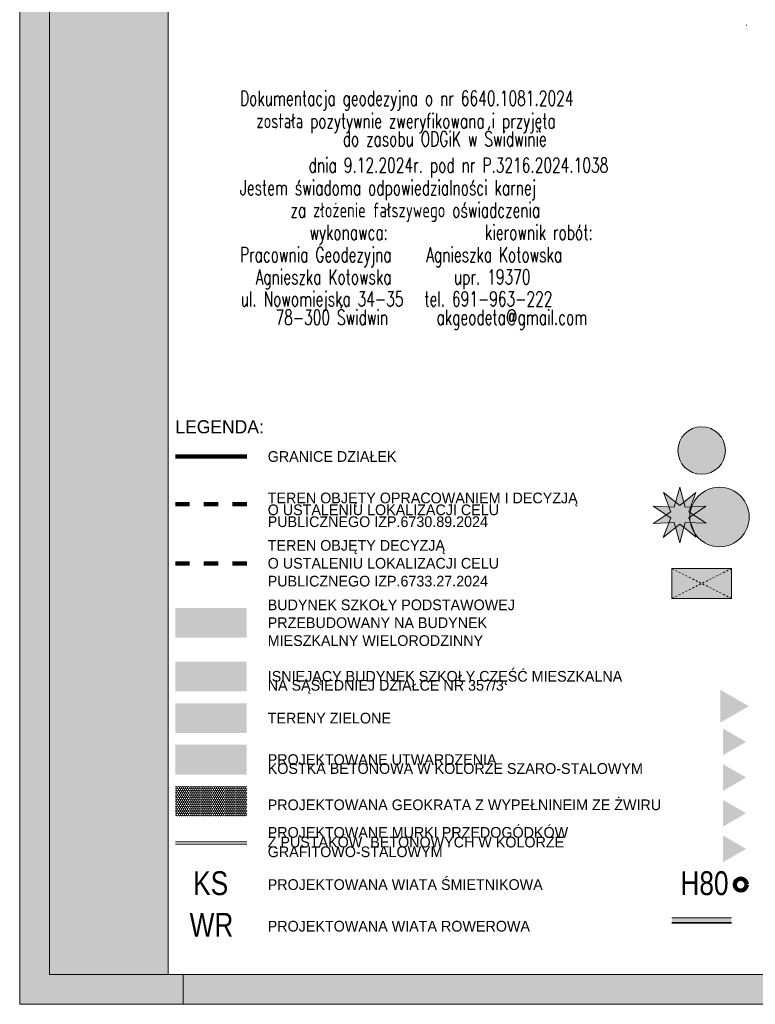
# Model space of a CAD drawing. Extents: x -280518 to 406552, y -27905 to 3675735.
# Tile 2 of 68: x -280518 to -218631, y 42138 to 124940. Entities that reach past the tile are written whole.
import ezdxf

# ---------------------------------------------------------------- set-up
doc = ezdxf.new("R2010")
doc.units = 0
doc.header["$MEASUREMENT"] = 0
doc.linetypes.add('Long Dashed', pattern=[2400, 1200, -1200])
doc.linetypes.add('Przerywana', pattern=[320, 160, -160])
for name, color, linetype, lineweight in [('0_Nr_Pióra__7', 7, 'Continuous', 13), ('Arch drogi_Nr_Pióra__21', 7, 'Continuous', 9), ('ARCH MAPA RUSINOWO_Nr_Pióra__60', 230, 'Continuous', 211), ('Arch opisy_Nr_Pióra__1', 7, 'Continuous', 25), ('Arch opisy_Nr_Pióra__80', 3, 'Continuous', 211), ('Arch schody_Nr_Pióra__21', 7, 'Continuous', 9), ('ARCH TABELA_Nr_Pióra__21', 7, 'Continuous', 9), ('Arch wykończenie_Nr_Pióra__46', 5, 'Continuous', 13), ('arch wypelnienia_Nr_Pióra__101', 8, 'Continuous', 13), ('arch wypelnienia_Nr_Pióra__19', 255, 'Continuous', 13), ('arch wypelnienia_Nr_Pióra__20', 1, 'Continuous', 100), ('arch wypelnienia_Nr_Pióra__21', 7, 'Continuous', 9), ('arch wypelnienia_Nr_Pióra__55', 214, 'Continuous', 25), ('arch wypelnienia_Nr_Pióra__80', 3, 'Continuous', 211), ('uwierzytelnienie_Nr_Pióra__1', 7, 'Continuous', 25)]:
    doc.layers.add(name, color=color, linetype=linetype, lineweight=lineweight)
for name, color, linetype, lineweight, true_color in [('ARCH MAPA RUSINOWO_Nr_Pióra__58', 7, 'Continuous', 100, 0xdf0000), ('Arch opisy_Nr_Pióra__38', 7, 'Continuous', 211, 0xe3b979), ('arch wypelnienia_Nr_Pióra__102', 7, 'Continuous', 9, 0xcccccc), ('arch wypelnienia_Nr_Pióra__17', 7, 'Continuous', 15, 0xdcd705), ('arch wypelnienia_Nr_Pióra__22', 7, 'Continuous', 9, 0x7f7f7f), ('arch wypelnienia_Nr_Pióra__4', 7, 'Continuous', 9, 0x029e21), ('arch wypelnienia_Nr_Pióra__43', 7, 'Continuous', 18, 0xff6600), ('arch wypelnienia_Nr_Pióra__54', 7, 'Continuous', 25, 0xbd8b17), ('arch wypelnienia_Nr_Pióra__64', 7, 'Continuous', 15, 0x1f5f1f), ('arch wypelnienia_Nr_Pióra__68', 7, 'Continuous', 40, 0xf71402), ('arch wypelnienia_Nr_Pióra__76', 7, 'Continuous', 20, 0x00d59f), ('Arch zieleń_Nr_Pióra__4', 7, 'Continuous', 9, 0x029e21)]:
    doc.layers.add(name, color=color, linetype=linetype, lineweight=lineweight, true_color=true_color)
doc.styles.add('GENERATED_STYLE_3', font='txt')
doc.styles.add('GENERATED_STYLE_5', font='arial.ttf')
doc.styles.add('GENERATED_STYLE_9', font='Simplex.shx', dxfattribs={"bigfont": 'BIGFONT.SHX'})

msp = doc.modelspace()

# ---------------------------------------------------------------- hatches: boundary and pattern name
at = {"layer": 'arch wypelnienia_Nr_Pióra__101', "linetype": 'Continuous'}
msp.add_hatch(color=256, dxfattribs=at).paths.add_polyline_path([(-220641, 78776), (-225641, 78776), (-225641, 76276), (-220641, 76276)], flags=0)
at = {"layer": 'arch wypelnienia_Nr_Pióra__102', "linetype": 'Continuous', "lineweight": 0, "true_color": 0x666666}
msp.add_hatch(color=251, dxfattribs=at).paths.add_polyline_path([(-267418, 63959), (-261418, 63959), (-261418, 61459), (-267418, 61459)], flags=0)
at = {"layer": 'arch wypelnienia_Nr_Pióra__17', "linetype": 'Continuous', "lineweight": 0, "true_color": 0x6e6b02}
msp.add_hatch(color=46, dxfattribs=at).paths.add_polyline_path([(-225641, 49009), (-220641, 49009), (-220641, 49409), (-225641, 49409)], flags=0)
at = {"layer": 'arch wypelnienia_Nr_Pióra__19', "linetype": 'Continuous'}
h = msp.add_hatch(color=256, dxfattribs=at)
h.paths.add_polyline_path([(-280518, 189388), (-71768, 189388), (-71768, 42138), (-280518, 42138)], flags=0)
h.paths.add_polyline_path([(-268018, 44638), (-268018, 186888), (-74268, 186888), (-74268, 73694), (-161338, 73694), (-161768, 73694), (-161768, 44638)], flags=0)
at = {"layer": 'arch wypelnienia_Nr_Pióra__20', "linetype": 'Continuous', "lineweight": 0, "true_color": 0x3f0000}
msp.add_hatch(color=18, dxfattribs=at).paths.add_polyline_path([(-267418, 75459), (-261418, 75459), (-261418, 72959), (-267418, 72959)], flags=0)
at = {"layer": 'arch wypelnienia_Nr_Pióra__22', "linetype": 'Continuous'}
h = msp.add_hatch(dxfattribs=at)
h.set_pattern_fill('Hexagonal', color=256, style=0, pattern_type=2)
h.set_pattern_definition([(90, (0, 0), (-173.20508, 0), [100, -200]), (90, (-86.6, 150), (-173.20508, 0), [100, -200]), (150, (-4e-14, 100), (86.60254, 150), [100, -200]), (150, (-173.2, 100), (86.60254, 150), [100, -200]), (-150, (0, 0), (-86.60254, 150), [100, -200]), (-150, (-173.2, -7e-14), (-86.60254, 150), [100, -200])])
h.paths.add_polyline_path([(-267418, 60459), (-261418, 60459), (-261418, 57959), (-267418, 57959)], flags=0)
at = {"layer": 'arch wypelnienia_Nr_Pióra__4', "linetype": 'Continuous', "lineweight": 0, "true_color": 0x002708}
for points in [[(-226371, 81405), (-225908, 82638), (-227215, 82582), (-226121, 83304), (-227212, 84031), (-225905, 83969), (-226353, 85176), (-225338, 84372), (-224986, 85618), (-224642, 84377), (-223636, 85179), (-224083, 83964), (-222790, 84019), (-223860, 83305), (-222766, 82588), (-224076, 82640), (-223615, 81413), (-224640, 82226), (-224988, 80957), (-225341, 82226)], [(-219142, 83118, 1), (-224142, 83118, 1)]]:
    msp.add_hatch(color=98, dxfattribs=at).paths.add_polyline_path(points, flags=0)
at = {"layer": 'arch wypelnienia_Nr_Pióra__4', "linetype": 'Continuous', "lineweight": 0, "true_color": 0x014f10}
msp.add_hatch(color=108, dxfattribs=at).paths.add_polyline_path([(-267418, 67459), (-261418, 67459), (-261418, 64959), (-267418, 64959)], flags=0)
at = {"layer": 'arch wypelnienia_Nr_Pióra__43', "linetype": 'Continuous'}
msp.add_hatch(color=256, dxfattribs=at).paths.add_polyline_path([(-219406, 55209), (-221354, 56334), (-221354, 54084)], flags=0)
at = {"layer": 'arch wypelnienia_Nr_Pióra__54', "linetype": 'Continuous'}
msp.add_hatch(color=256, dxfattribs=at).paths.add_polyline_path([(-219406, 61209), (-221354, 62334), (-221354, 60084)], flags=0)
at = {"layer": 'arch wypelnienia_Nr_Pióra__55', "linetype": 'Continuous'}
msp.add_hatch(color=256, dxfattribs=at).paths.add_polyline_path([(-219406, 64209), (-221354, 65334), (-221354, 63084)], flags=0)
at = {"layer": 'arch wypelnienia_Nr_Pióra__64', "linetype": 'Continuous', "lineweight": 0, "true_color": 0x174717}
msp.add_hatch(color=99, dxfattribs=at).paths.add_polyline_path([(-221141, 88709, 1), (-225141, 88709, 1)], flags=0)
at = {"layer": 'arch wypelnienia_Nr_Pióra__68', "linetype": 'Continuous'}
msp.add_hatch(color=256, dxfattribs=at).paths.add_polyline_path([(-219181, 67209), (-221579, 68594), (-221579, 65825)], flags=0)
at = {"layer": 'arch wypelnienia_Nr_Pióra__76', "linetype": 'Continuous', "lineweight": 0, "true_color": 0x006a4f}
msp.add_hatch(color=116, dxfattribs=at).paths.add_polyline_path([(-267418, 70959), (-261418, 70959), (-261418, 68459), (-267418, 68459)], flags=0)
at = {"layer": 'arch wypelnienia_Nr_Pióra__80', "linetype": 'Continuous'}
msp.add_hatch(color=256, dxfattribs=at).paths.add_polyline_path([(-219406, 58209), (-221354, 59334), (-221354, 57084)], flags=0)

# ---------------------------------------------------------------- linework, layer by layer
at = {"layer": '0_Nr_Pióra__7', "linetype": 'Continuous'}
msp.add_line((-219402, 124484), (-219352, 124484), dxfattribs=at)
at = {"layer": 'Arch drogi_Nr_Pióra__21', "linetype": 'Przerywana'}
for p, q in [((-225641, 76276), (-220641, 78776)), ((-225641, 78776), (-220641, 76276))]:
    msp.add_line(p, q, dxfattribs=at)
at = {"layer": 'Arch drogi_Nr_Pióra__21', "linetype": 'Continuous'}
for p, q in [((-220641, 49009), (-225641, 49009)), ((-220641, 48949), (-225641, 48949))]:
    msp.add_line(p, q, dxfattribs=at)
at = {"layer": 'ARCH MAPA RUSINOWO_Nr_Pióra__58', "linetype": 'Continuous'}
msp.add_circle((-219852, 52209), 500, dxfattribs=at)
at = {"layer": 'ARCH MAPA RUSINOWO_Nr_Pióra__60', "linetype": 'Continuous', "flags": 128}
msp.add_lwpolyline([(-267418, 88209), (-261418, 88209)], dxfattribs=at)
at = {"layer": 'Arch opisy_Nr_Pióra__38', "linetype": 'Long Dashed', "flags": 128}
msp.add_lwpolyline([(-267418, 79209), (-261418, 79209)], dxfattribs=at)
at = {"layer": 'Arch opisy_Nr_Pióra__80', "linetype": 'Long Dashed', "flags": 128}
msp.add_lwpolyline([(-267418, 84209), (-261418, 84209)], dxfattribs=at)
at = {"layer": 'Arch schody_Nr_Pióra__21', "linetype": 'Continuous'}
for p, q in [((-225641, 78776), (-220641, 78776)), ((-225641, 76276), (-225641, 78776)), ((-220641, 76276), (-220641, 78776)), ((-225641, 76276), (-220641, 76276)), ((-261418, 55809), (-267418, 55809)), ((-261418, 55609), (-267418, 55609))]:
    msp.add_line(p, q, dxfattribs=at)
at = {"layer": 'ARCH TABELA_Nr_Pióra__21', "linetype": 'Continuous'}
for p, q in [((-278018, 186888), (-278018, 44638)), ((-268018, 44638), (-268018, 186888)), ((-171768, 44638), (-278018, 44638)), ((-266768, 42138), (-266768, 44638)), ((-266768, 42138), (-266768, 44638))]:
    msp.add_line(p, q, dxfattribs=at)
at = {"layer": 'Arch wykończenie_Nr_Pióra__46', "linetype": 'Continuous'}
msp.add_line((-225641, 49409), (-220641, 49409), dxfattribs=at)
at = {"layer": 'arch wypelnienia_Nr_Pióra__21', "linetype": 'Continuous', "flags": 128}
for points in [[(-280518, 189388), (-71768, 189388), (-71768, 42138), (-280518, 42138)], [(-268018, 44638), (-268018, 186888), (-74268, 186888), (-74268, 73694), (-161338, 73694), (-161768, 73694), (-161768, 44638)]]:
    msp.add_lwpolyline(points, close=True, dxfattribs=at)
at = {"layer": 'Arch zieleń_Nr_Pióra__4', "linetype": 'Continuous'}
for p, q in [((-225457, 83948), (-224986, 85618)), ((-224523, 83946), (-224986, 85618)), ((-224993, 84098), (-226353, 85176)), ((-225749, 83549), (-226353, 85176)), ((-224993, 84098), (-223636, 85179)), ((-224235, 83551), (-223636, 85179)), ((-225751, 83057), (-227212, 84031)), ((-225457, 83948), (-227212, 84031)), ((-224523, 83946), (-222790, 84019)), ((-224233, 83057), (-222790, 84019)), ((-225749, 83549), (-227215, 82582)), ((-225751, 83057), (-226371, 81405)), ((-224235, 83551), (-222766, 82588)), ((-224233, 83057), (-223615, 81413)), ((-225461, 82657), (-227215, 82582)), ((-224991, 82504), (-226371, 81405)), ((-225461, 82657), (-224988, 80957)), ((-224991, 82504), (-223615, 81413)), ((-224522, 82658), (-224988, 80957)), ((-224522, 82658), (-222766, 82588))]:
    msp.add_line(p, q, dxfattribs=at)
for centre, radius in [((-223141, 88709), 2000), ((-221642, 83118), 2500)]:
    msp.add_circle(centre, radius, dxfattribs=at)

# ---------------------------------------------------------------- texts
at = {"layer": 'ARCH MAPA RUSINOWO_Nr_Pióra__58', "linetype": 'Continuous', "char_height": 2000, "attachment_point": 1, "style": 'GENERATED_STYLE_5'}
for s, insert in [('{\\W0.790000x;KS}', (-265920, 53324)), ('{\\W0.790000x;H80}', (-224929, 53324)), ('{\\W0.790000x;WR}', (-266223, 49824))]:
    msp.add_mtext(s, dxfattribs=dict(at, insert=insert))
at = {"layer": 'Arch opisy_Nr_Pióra__1', "linetype": 'Continuous', "attachment_point": 7, "style": 'GENERATED_STYLE_3'}
for s, insert, char_height in [('{\\pt112714;LEGENDA:}', (-267418, 90141), 1100), ('{\\pt112714;GRANICE DZIAŁEK}', (-259651, 87744), 900), ('{\\pt112712;TERENY ZIELONE}', (-259651, 65744), 900), ('{\\pt112714;PROJEKTOWANA GEOKRATA Z WYPEŁNINEIM ZE ŻWIRU}', (-259651, 58453), 900), ('{\\pt112716;PROJEKTOWANA WIATA ŚMIETNIKOWA}', (-259651, 51743), 900), ('{\\pt112716;PROJEKTOWANA WIATA ROWEROWA}', (-259651, 48244), 900)]:
    msp.add_mtext(s, dxfattribs=dict(at, insert=insert, char_height=char_height))
at = {"layer": 'Arch opisy_Nr_Pióra__1', "linetype": 'Continuous', "char_height": 900, "attachment_point": 7, "style": 'GENERATED_STYLE_3'}
for s, insert, width, line_spacing_factor in [('{\\pt112715;TEREN OBJĘTY OPRACOWANIEM I DECYZJĄ\\P\\pt112715;O USTALENIU LOKALIZACJI CELU PUBLICZNEGO IZP.6730.89.2024}', (-259651, 82261), 24652.5, 0.664862), ('{\\pt112719;TEREN OBJĘTY DECYZJĄ\\P\\pt112719;O USTALENIU LOKALIZACJI CELU PUBLICZNEGO IZP.6733.27.2024}', (-259651, 77262), 24652.5, 1.001669), ('{\\pt112714;BUDYNEK SZKOŁY PODSTAWOWEJ\\P\\pt112714;PRZEBUDOWANY NA BUDYNEK MIESZKALNY WIELORODZINNY}', (-259651, 72262), 24652.5, 1.001669), ('{\\pt112713;ISNIEJĄCY BUDYNEK SZKOŁY CZĘŚĆ MIESZKALNA\\P\\pt112713;NA SĄSIEDNIEJ DZIAŁCE NR 357/3}', (-259651, 68251), 31759.54, 0.502879), ('{\\pt112712;PROJEKTOWANE UTWARDZENIA\\P\\pt112712;KOSTKA BETONOWA W KOLORZE SZARO-STALOWYM}', (-259651, 61502), 31759.54, 0.500942), ('{\\pt112712;PROJEKTOWANE MURKI PRZEDOGÓDKÓW \\P\\pt112712;Z PUSTAKÓW  BETONOWYCH W KOLORZE GRAFITOWO-STALOWYM}', (-259651, 54502), 35361.83, 0.543408)]:
    msp.add_mtext(s, dxfattribs=dict(at, insert=insert, width=width, line_spacing_factor=line_spacing_factor))
at = {"layer": 'uwierzytelnienie_Nr_Pióra__1', "linetype": 'Continuous', "char_height": 1250, "attachment_point": 1, "style": 'GENERATED_STYLE_9'}
for s, insert in [('{\\W0.680000x;Dokumentacja geodezyjna o nr 6640.1081.2024}', (-261985, 118959)), ('{\\W0.680000x; została pozytywnie zweryfikowana i przyjęta }', (-261175, 117059)), ('{\\W0.680000x;      do zasobu ODGiK w Świdwinie}', (-256837, 115537)), ('{\\W0.680000x;    dnia 9.12.2024r. pod nr P.3216.2024.1038}', (-258537, 113334)), ('{\\W0.680000x;Jestem świadoma odpowiedzialności karnej}', (-261993, 111434)), ('{\\W0.680000x;   za złożenie fałszywego oświadczenia}', (-259475, 109559)), ('{\\W0.680000x;    wykonawca:              kierownik robót:}', (-258463, 107684)), ('{\\W0.680000x;Pracownia Geodezyjna     Agnieszka Kotowska}', (-261985, 105809)), ('{\\W0.680000x; Agnieszka Kotowska         upr. 19370}', (-261256, 103934)), ('{\\W0.680000x;ul. Nowomiejska 34-35   tel. 691-963-222}', (-261928, 102084)), ('{\\W0.680000x;  78-300 Świdwin       akgeodeta@gmail.com}', (-260163, 100537))]:
    msp.add_mtext(s, dxfattribs=dict(at, insert=insert))

doc.saveas('drawing.dxf')
